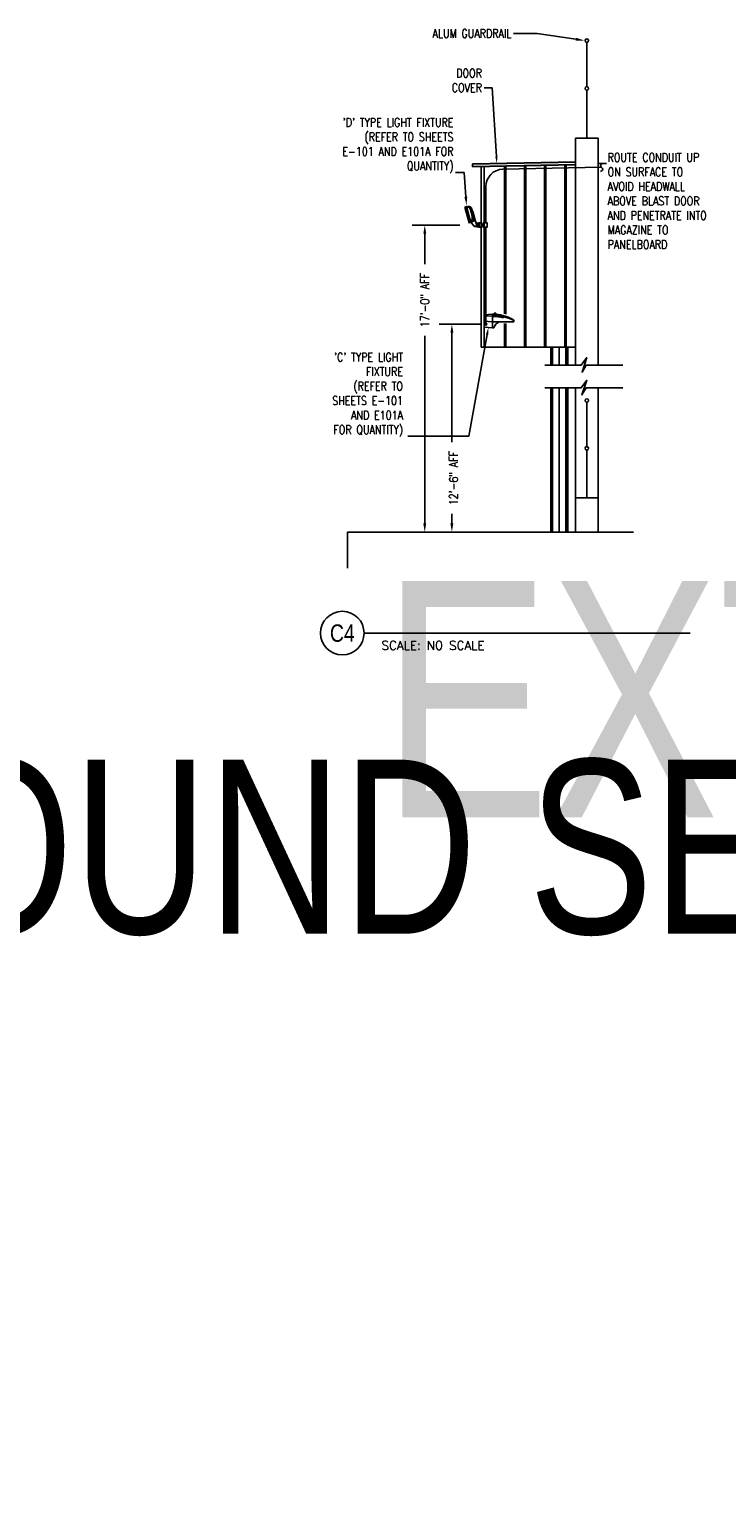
# Model space of a CAD drawing. Header units: inches. Extents: x 0 to 263, y 0 to 45.
# Tile 6 of 8: x 158 to 168, y 23 to 44. Entities that reach past the tile are written whole.
import ezdxf
from ezdxf import colors
from ezdxf.entities.mleader import LeaderData, LeaderLine
from ezdxf.enums import TextEntityAlignment as Align
from ezdxf.math import Vec2, Vec3

# ---------------------------------------------------------------- set-up
doc = ezdxf.new("R2018")
doc.units = ezdxf.units.IN
doc.header["$MEASUREMENT"] = 0
for name, color, linetype in [('E-ANNO-DIMS', 1, 'Continuous'), ('E-ANNO-SYMB', 2, 'Continuous'), ('E-ANNO-TEXT', 2, 'Continuous'), ('E-DETL', 2, 'Continuous'), ('E-DETL-GRPH', 3, 'Continuous'), ('G-Anno-Std-Scrn', 8, 'Continuous')]:
    doc.layers.add(name, color=color, linetype=linetype)
doc.layers.get('0').freeze()
doc.styles.add('Annotative', font='romans.shx', dxfattribs={"width": 0.8})
doc.styles.add('ROMANS', font='ROMANS.shx', dxfattribs={"width": 0.8})
doc.styles.add('Title', font='swiss.ttf', dxfattribs={"height": 0.25})
doc.styles.add('TITLES', font='swiss.ttf', dxfattribs={"width": 0.8})
doc.dimstyles.new('Annotative', dxfattribs={"dimscale": 0, "dimtxt": 0.125, "dimasz": 0.125, "dimexe": 0.18, "dimexo": 0.0625, "dimgap": 0.09, "dimtad": 1, "dimdec": 3, "dimzin": 3, "dimdsep": 46, "dimlunit": 4, "dimtxsty": 'Annotative', "dimcen": 0.09, "dimclrd": 1, "dimclre": 1, "dimclrt": 2, "dimazin": 2, "dimtfac": 1, "dimtdec": 3, "dimtmove": 1, "dimatfit": 3, "dimfxl": 1, "dimtfill": 1, "dimfrac": 2, "dimtolj": 1, "dimtzin": 0, "dimarcsym": 0})

# ---------------------------------------------------------------- blocks, each defined once
blk = doc.blocks.new('*U5')
at = {"lineweight": 30}
blk.add_attdef('TITLE', text='', height=0.25, dxfattribs=at).set_placement((0.25, 0.749), align=Align.TOP_LEFT)
at = {"style": 'Title'}
blk.add_attdef('NUMBER', text='', height=0.25, dxfattribs=at).set_placement((-0.313, 0), align=Align.MIDDLE_CENTER)
blk.add_attdef('SCALE', (0.25, -0.177), '', height=0.0938, dxfattribs=at)
blk = doc.blocks.new('*U6')
blk.add_line((0, 0), (4.678, 0))
blk.add_line((0, 0), (4.678, 0))
blk.add_circle((-0.313, 0), 0.313)
at = {"lineweight": 30}
blk.add_attdef('TITLE', text='', height=0.25, dxfattribs=at).set_placement((0.25, 0.749), align=Align.TOP_LEFT)
at = {"style": 'Title'}
blk.add_attdef('NUMBER', text='', height=0.25, dxfattribs=at).set_placement((-0.313, 0), align=Align.MIDDLE_CENTER)
blk.add_attdef('SCALE', (0.25, -0.177), '', height=0.0938, dxfattribs=at)
blk = doc.blocks.new('*D9')
at = {"layer": 'Defpoints', "color": 0, "transparency": 16777216}
for p in [(164.454, 41.176), (163.887, 36.767), (165.357, 36.767)]:
    blk.add_point(p, dxfattribs=at)
at = {"layer": 'E-ANNO-DIMS', "color": 1, "lineweight": -2, "transparency": 16777216}
for p, q in [((164.392, 41.176), (163.707, 41.176)), ((163.887, 41.051), (163.887, 40.613)), ((163.887, 36.892), (163.887, 39.585)), ((165.295, 36.767), (163.707, 36.767))]:
    blk.add_line(p, q, dxfattribs=at)
at = {"layer": 'E-ANNO-DIMS', "color": 1, "transparency": 16777216}
for points in [[(163.866, 41.051), (163.908, 41.051), (163.887, 41.176)], [(163.866, 36.892), (163.908, 36.892), (163.887, 36.767)]]:
    blk.add_solid(points, dxfattribs=at)
at = {"layer": 'E-ANNO-DIMS', "color": 2, "lineweight": -3, "transparency": 16777216, "insert": (163.887, 40.099), "char_height": 0.125, "attachment_point": 5, "rotation": 90, "style": 'Annotative', "bg_fill": 3, "box_fill_scale": 1.25, "bg_fill_color": 256, "bg_fill_true_color": 13158600, "bg_fill_transparency": 0}
blk.add_mtext('\\A1;17\'-0" AFF', dxfattribs=at)
blk = doc.blocks.new('*D8')
at = {"layer": 'Defpoints', "color": 0, "transparency": 16777216}
for p in [(164.744, 39.755), (164.276, 36.769), (165.292, 36.769)]:
    blk.add_point(p, dxfattribs=at)
at = {"layer": 'E-ANNO-DIMS', "color": 1, "lineweight": -2, "transparency": 16777216}
for p, q in [((164.682, 39.755), (164.096, 39.755)), ((164.276, 39.63), (164.276, 38.057)), ((164.276, 36.894), (164.276, 37.029)), ((165.23, 36.769), (164.096, 36.769))]:
    blk.add_line(p, q, dxfattribs=at)
at = {"layer": 'E-ANNO-DIMS', "color": 1, "transparency": 16777216}
for points in [[(164.255, 39.63), (164.297, 39.63), (164.276, 39.755)], [(164.255, 36.894), (164.297, 36.894), (164.276, 36.769)]]:
    blk.add_solid(points, dxfattribs=at)
at = {"layer": 'E-ANNO-DIMS', "color": 2, "lineweight": -3, "transparency": 16777216, "insert": (164.301, 37.543), "char_height": 0.125, "attachment_point": 5, "rotation": 90, "style": 'Annotative', "bg_fill": 3, "box_fill_scale": 1.25, "bg_fill_color": 256, "bg_fill_true_color": 13158600, "bg_fill_transparency": 0}
blk.add_mtext('\\A1;12\'-6" AFF', dxfattribs=at)

msp = doc.modelspace()

# ---------------------------------------------------------------- linework, layer by layer
at = {"layer": 'E-DETL', "lineweight": -3}
msp.add_open_spline([(166.4372, 42.0632), (166.4282, 42.0529), (166.4116, 42.0435), (166.4103, 42.0324), (166.4093, 42.0234), (166.4207, 42.013), (166.4259, 42.0033), (166.4313, 41.9933), (166.4434, 41.982), (166.4419, 41.9731), (166.4401, 41.9619), (166.4214, 41.9536), (166.4111, 41.9438)], degree=3, knots=[0, 0, 0, 0, 0.5537121, 0.5537121, 0.5537121, 1, 1, 1, 1.446153, 1.446153, 1.446153, 2, 2, 2, 2], dxfattribs=at)
at = {"layer": 'E-DETL-GRPH', "lineweight": -3}
for p, q in [((164.4634, 41.4281), (164.4882, 41.4349)), ((164.486, 41.4383), (164.5056, 41.4436)), ((164.5646, 41.3661), (164.5781, 41.3692)), ((164.5906, 41.2909), (164.582, 41.3225)), ((164.5854, 41.2854), (164.5902, 41.2895))]:
    msp.add_line(p, q, dxfattribs=at)
for points in [[(165.6094, 39.1663), (166.1322, 39.1663), (166.2115, 39.2741), (166.1444, 39.0625), (166.2054, 39.1663), (166.7323, 39.1663)], [(165.6094, 38.8417), (166.1322, 38.8417), (166.2115, 38.9495), (166.1423, 38.738), (166.2054, 38.8417), (166.7323, 38.8417)]]:
    msp.add_lwpolyline(points, dxfattribs=at)
for centre, radius, start, end in [((164.4986, 41.3967), 0.0396, 27.35964, 105.21349), ((164.5015, 41.3936), 0.0473, 65.14483, 101.51224), ((164.5174, 41.3961), 0.049, 74.06991, 103.99167), ((164.5062, 41.4004), 0.0392, 28.22, 67.20121), ((164.5166, 41.4016), 0.0439, 38.59272, 71.15215), ((164.1993, 41.256), 0.3704, 18.75846, 25.42181), ((164.2329, 41.2478), 0.3522, 12.81207, 29.06063), ((164.4828, 41.3782), 0.085, 25.26691, 36.72175), ((164.287, 41.2772), 0.3053, 17.62813, 26.72208), ((164.5805, 41.3219), 0.00164, 22.97613, 164.13506), ((164.6877, 41.3223), 0.1088, 180.01787, 199.81557), ((164.589, 41.2906), 0.00168, 318.14797, 11.32633)]:
    msp.add_arc(centre, radius, start, end, dxfattribs=at)
at = {"layer": 'G-Anno-Std-Scrn', "lineweight": -3}
for p, q in [((166.2136, 43.1643), (166.2136, 43.8003)), ((166.2136, 43.1135), (166.2136, 42.4266)), ((166.3776, 42.4266), (166.0497, 42.4266)), ((166.0497, 42.4266), (166.0497, 39.1657)), ((166.3776, 39.1663), (166.3776, 42.4266)), ((166.0497, 42.0851), (164.5743, 42.0545)), ((164.5743, 42.0504), (166.0497, 42.081)), ((164.5743, 42.0545), (164.5743, 42.0135)), ((164.5743, 42.0176), (166.0497, 42.0482)), ((164.5743, 42.0135), (166.0497, 42.0441)), ((165.6079, 42.035), (165.6079, 39.4212)), ((165.626, 42.0353), (165.626, 39.4212)), ((165.8964, 42.0409), (165.8964, 39.4212)), ((165.9145, 42.0413), (165.9145, 39.4212)), ((166.3776, 42.0626), (166.6729, 42.0626)), ((165.6947, 39.1663), (165.6947, 39.4212)), ((165.7084, 39.1663), (165.7084, 39.4212)), ((165.722, 39.4212), (165.722, 39.1663)), ((165.8177, 39.1663), (165.8177, 39.4212)), ((165.9133, 39.4212), (165.9133, 39.1663)), ((165.927, 39.1663), (165.927, 39.4212)), ((165.9406, 39.1663), (165.9406, 39.4212)), ((165.6947, 38.8417), (165.6947, 36.7688)), ((165.7084, 38.8417), (165.7084, 36.7688)), ((165.722, 36.7688), (165.722, 38.8417)), ((165.8177, 38.8417), (165.8177, 36.7688)), ((165.9133, 36.7688), (165.9133, 38.8417)), ((165.927, 38.8417), (165.927, 36.7688)), ((165.9406, 38.8417), (165.9406, 36.7688)), ((166.0497, 36.7688), (166.0497, 38.8417)), ((166.3776, 38.8417), (166.3776, 36.7688)), ((166.2136, 37.9967), (166.2136, 38.6326)), ((166.2136, 37.9458), (166.2136, 37.259)), ((166.0497, 37.259), (166.3776, 37.259)), ((162.7779, 36.7688), (166.8823, 36.7688)), ((162.7779, 36.7688), (162.7779, 36.2494))]:
    msp.add_line(p, q, dxfattribs=at)
for centre in [(166.2136, 43.8257), (166.2136, 43.1389), (166.2136, 38.658), (166.2136, 37.9712)]:
    msp.add_circle(centre, 0.0254, dxfattribs=at)

# ---------------------------------------------------------------- block references
at = {"layer": 'E-ANNO-SYMB', "lineweight": -3}
ref = msp.add_blockref('*U5', (145.8117, 36.9185), dxfattribs=at)
lines = msp.add_mtext('\\W0.8000;\\PECM GROUND SECTION (TYPICAL)', dxfattribs={"layer": '0', "insert": (146.0617, 37.6679), "char_height": 2.5, "attachment_point": 1})
ref.add_attrib('TITLE', '', (146.0617, 37.6679)).embed_mtext(lines)
ref = msp.add_blockref('*U6', (163.0164, 35.3172), dxfattribs=at)
ref.add_attrib('SCALE', 'SCALE: NO SCALE', dxfattribs={"layer": '0', "height": 0.125, "style": 'ROMANS'}).set_placement((163.2664, 35.1404), align=Align.MIDDLE_LEFT)
lines = msp.add_mtext('\\W0.8000;EXTERIOR WALL MOUNTED LIGHTING ', dxfattribs={"layer": '0', "insert": (163.2664, 36.0666), "char_height": 3.392351, "attachment_point": 1})
ref.add_attrib('TITLE', '', (163.2664, 36.0666)).embed_mtext(lines)
ref.add_attrib('NUMBER', 'C4', dxfattribs={"layer": '0', "height": 0.25, "style": 'TITLES', "width": 0.796875}).set_placement((162.7038, 35.3172), align=Align.MIDDLE_CENTER)

# ---------------------------------------------------------------- leaders
at = {"layer": 'E-ANNO-TEXT', "lineweight": -3}
ml = msp.add_multileader_mtext('Standard', dxfattribs=at)
ml.set_content('ALUM GUARDRAIL', color=256, style='Annotative')
ml.set_leader_properties(color=1, linetype='ByLayer', lineweight=-1)
ml.build(insert=Vec2(0, 0))
ml.multileader.update_dxf_attribs({"text_right_attachment_type": 3, "dogleg_length": 0.34, "arrow_head_size": 0.125})
ctx = ml.context
ctx.base_point, ctx.char_height, ctx.arrow_head_size, ctx.landing_gap_size, ctx.plane_origin = Vec3(163.8272, 43.9276), 0.125, 0.125, 0.0312, Vec3(164.7613, 45.3954)
ctx.right_attachment, ctx.text_align_type = 3, 2
notes = []
notes.append((ctx, [(1, (1, 1, 0), (165.5011, 43.9276), (-1, 0), 0.34, [(0, [(166.1785, 43.8274)], 0, [])])]))
ctx.mtext.insert, ctx.mtext.width, ctx.mtext.alignment, ctx.mtext.flow_direction = Vec3(165.1298, 43.9901), 1.27744, 3, 5
ml = msp.add_multileader_mtext('Standard', dxfattribs=at)
ml.set_content('DOOR COVER', color=256, style='Annotative')
ml.set_leader_properties(color=1, linetype='ByLayer', lineweight=-1)
ml.build(insert=Vec2(0, 0))
ml.multileader.update_dxf_attribs({"text_right_attachment_type": 3, "dogleg_length": 0.36, "arrow_head_size": 0.1})
ctx = ml.context
ctx.base_point, ctx.char_height, ctx.arrow_head_size, ctx.landing_gap_size, ctx.plane_origin = Vec3(164.2239, 43.3577), 0.125, 0.1, 0.0312, Vec3(163.5284, 44.0558)
ctx.right_attachment, ctx.text_align_type = 3, 2
notes.append((ctx, [(1, (1, 1, 0), (164.8531, 43.1493), (-1, 0), 0.1143, [(0, [(164.9213, 42.0617)], 0, [])])]))
ctx.mtext.insert, ctx.mtext.width, ctx.mtext.alignment, ctx.mtext.flow_direction = Vec3(164.7075, 43.4202), 0.726455, 3, 5
ml = msp.add_multileader_mtext('Standard', dxfattribs=at)
ml.set_content("'D' TYPE LIGHT FIXTURE\\P(REFER TO SHEETS \\PE-101 AND E101A FOR QUANTITY)", color=256, style='Annotative')
ml.set_leader_properties(color=1, linetype='ByLayer', lineweight=-1)
ml.build(insert=Vec2(0, 0))
ml.multileader.update_dxf_attribs({"text_right_attachment_type": 3, "dogleg_length": 0.34, "arrow_head_size": 0.125})
ctx = ml.context
ctx.base_point, ctx.char_height, ctx.arrow_head_size, ctx.landing_gap_size, ctx.plane_origin = Vec3(162.4583, 42.6303), 0.125, 0.125, 0.0312, Vec3(164.9129, 42.5313)
ctx.right_attachment, ctx.text_align_type = 3, 2
notes.append((ctx, [(0, (1, 1, 0), (164.4503, 41.9339), (-1, 0), 0.1199, [(0, [(164.4857, 41.4581)], 0, [])])]))
ctx.mtext.insert, ctx.mtext.width, ctx.mtext.alignment, ctx.mtext.flow_direction = Vec3(164.2991, 42.7137), 1.829821, 3, 5
for ctx, leaders in notes:
    for number, flags, end, landing, length, lines in leaders:
        leader = LeaderData()
        leader.index, (leader.has_last_leader_line, leader.has_dogleg_vector, leader.attachment_direction) = number, flags
        leader.last_leader_point, leader.dogleg_vector, leader.dogleg_length = Vec3(end), Vec3(landing), length
        for number, points, colour, breaks in lines:
            line = LeaderLine()
            line.index, line.vertices, line.color, line.breaks = number, Vec3.list(points), colors.encode_raw_color(colour), breaks
            leader.lines.append(line)
        ctx.leaders.append(leader)

# ---------------------------------------------------------------- next in the draw order: dimensions: what is measured, and where the dimension line sits
at = {"layer": 'E-ANNO-DIMS', "lineweight": -3}
dim = msp.add_linear_dim(base=(163.8872, 36.7675), p1=(164.4541, 41.1761), p2=(165.3571, 36.7675), angle=90, text='17\'-0" AFF', dimstyle='Annotative', override={"dimpost": '\\X'}, dxfattribs=at)
dim.commit()
dim.dimension.update_dxf_attribs({"geometry": '*D9', "text_midpoint": (163.8868, 40.099), "dimtype": 160, "text_rotation": 90})

# ---------------------------------------------------------------- next in the draw order: linework, layer by layer
at = {"layer": 'E-DETL', "lineweight": -3}
msp.add_lwpolyline([(164.7633, 41.2097), (164.7633, 41.7287, -0.4080958), (165.008, 41.9787), (166.4228, 42.0083)], format="xyb", dxfattribs=at)
msp.add_lwpolyline([(164.7234, 41.2097), (164.7808, 41.2097), (164.7808, 41.1453), (164.7234, 41.1453)], close=True, dxfattribs=at)
at = {"layer": 'E-DETL-GRPH', "lineweight": -3}
for p, q in [((164.4713, 41.4383), (164.5336, 41.2108)), ((164.4796, 41.4411), (164.542, 41.2132)), ((164.5165, 41.2343), (164.5463, 41.2424)), ((164.5666, 41.2718), (164.5842, 41.2724)), ((164.6117, 41.2467), (164.578, 41.3696)), ((164.5842, 41.2724), (164.5969, 41.2771)), ((164.6097, 41.2457), (164.5937, 41.3042)), ((164.5425, 41.2133), (164.5429, 41.2125)), ((164.6392, 41.1486), (164.6392, 41.2067)), ((164.6474, 41.147), (164.6474, 41.2081)), ((164.6531, 41.1459), (164.6531, 41.2091)), ((164.6664, 41.145), (164.6664, 41.2101)), ((164.8609, 39.8748), (164.7389, 39.8685)), ((164.9057, 39.8965), (164.861, 39.8965)), ((164.8959, 39.8736), (164.861, 39.8736))]:
    msp.add_line(p, q, dxfattribs=at)
msp.add_lwpolyline([(164.4612, 41.436), (164.4849, 41.4425), (164.5473, 41.2146), (164.5236, 41.2081)], close=True, dxfattribs=at)
msp.add_lwpolyline([(164.5919, 41.165), (164.5536, 41.2144), (164.6116, 41.2466), (164.6311, 41.1854, -0.8606004)], format="xyb", close=True, dxfattribs=at)
msp.add_lwpolyline([(164.5891, 41.1686, 0.2578236), (164.606, 41.1551), (164.6589, 41.1448), (164.6964, 41.1458), (164.6964, 41.2097), (164.6591, 41.2102), (164.6251, 41.2042)], format="xyb", dxfattribs=at)
for points in [[(164.6964, 41.1903), (164.7234, 41.1896), (164.7234, 41.1659), (164.6964, 41.1651)], [(164.9069, 39.8964), (164.9069, 39.9105), (164.8849, 39.9105), (164.8849, 39.8965)]]:
    msp.add_lwpolyline(points, dxfattribs=at)
for centre in [(164.6296, 41.2008), (164.6356, 41.1627), (164.6364, 41.183)]:
    msp.add_circle(centre, 0.00198, dxfattribs=at)
for centre, radius, start, end in [((164.5282, 41.2796), 0.0687, 282.28918, 357.83884), ((164.5344, 41.2723), 0.0321, 291.70394, 359.12146), ((164.5288, 41.2706), 0.0558, 288.38292, 341.11315), ((164.2622, 41.2759), 0.3044, 359.23286, 19.0338), ((164.1975, 41.2432), 0.3877, 5.06227, 12.31787), ((164.5279, 41.2697), 0.0563, 342.3019, 7.87793), ((164.1964, 41.2437), 0.4019, 4.7666, 12.35247), ((164.6203, 41.1583), 0.00198, 29.96681, 204.88008)]:
    msp.add_arc(centre, radius, start, end, dxfattribs=at)
at = {"layer": 'G-Anno-Std-Scrn', "lineweight": -3}
for p, q in [((165.0309, 42.023), (165.0309, 39.9017)), ((165.0489, 42.0233), (165.0489, 39.8971))]:
    msp.add_line(p, q, dxfattribs=at)

# ---------------------------------------------------------------- next in the draw order: dimensions: what is measured, and where the dimension line sits
at = {"layer": 'E-ANNO-DIMS', "lineweight": -3}
dim = msp.add_linear_dim(base=(164.2761, 36.7688), p1=(164.7444, 39.7554), p2=(165.2923, 36.7688), angle=90, text='12\'-6" AFF', dimstyle='Annotative', override={"dimpost": '\\X'}, dxfattribs=at)
dim.commit()
dim.dimension.update_dxf_attribs({"geometry": '*D8', "text_midpoint": (164.3006, 37.543), "dimtype": 160, "text_rotation": 90})

# ---------------------------------------------------------------- next in the draw order: linework, layer by layer
at = {"layer": 'E-DETL', "lineweight": -3}
msp.add_lwpolyline([(164.7633, 39.7553), (164.7633, 41.1453)], dxfattribs=at)
at = {"layer": 'E-DETL-GRPH', "lineweight": -3}
for p, q in [((164.8604, 39.7896), (164.7389, 39.7982)), ((165.1664, 39.7891), (164.861, 39.7891)), ((165.0118, 39.8466), (165.0118, 39.8783)), ((165.1664, 39.7891), (165.1664, 39.8112)), ((164.7607, 39.7553), (164.7487, 39.7553)), ((164.7633, 39.7699), (164.7633, 39.7578)), ((164.7633, 39.7527), (164.7633, 39.7407)), ((164.7658, 39.7553), (164.7779, 39.7553)), ((164.8806, 39.7018), (164.861, 39.7018))]:
    msp.add_line(p, q, dxfattribs=at)
msp.add_lwpolyline([(164.861, 39.8965), (164.861, 39.7018), (164.7389, 39.7096), (164.7389, 39.8898)], close=True, dxfattribs=at)
msp.add_circle((164.7633, 39.7553), 0.0146, dxfattribs=at)
for centre, radius, start, end in [((164.8566, 39.1113), 0.7515, 78.07467, 89.65784), ((164.9976, 39.6767), 0.1197, 110.20933, 167.91675), ((164.8757, 39.2255), 0.6483, 63.35973, 88.21387), ((164.8616, 39.3203), 0.5779, 58.16166, 85.62456)]:
    msp.add_arc(centre, radius, start, end, dxfattribs=at)
at = {"layer": 'G-Anno-Std-Scrn', "lineweight": -3}
for p, q in [((164.6973, 39.4212), (164.6973, 42.016)), ((164.7383, 42.0169), (164.7383, 39.4212)), ((165.3194, 42.029), (165.3194, 39.4212)), ((165.3374, 42.0293), (165.3374, 39.4212)), ((165.0309, 39.7655), (165.0309, 39.4212)), ((165.0489, 39.7655), (165.0489, 39.4212)), ((166.0497, 39.4212), (164.6973, 39.4212))]:
    msp.add_line(p, q, dxfattribs=at)

# ---------------------------------------------------------------- next in the draw order: leaders
at = {"layer": 'E-ANNO-TEXT', "lineweight": -3}
ml = msp.add_multileader_mtext('Standard', dxfattribs=at)
ml.set_content("'C' TYPE LIGHT FIXTURE (REFER TO SHEETS E-101 AND E101A FOR QUANTITY)", color=256, style='Annotative')
ml.set_leader_properties(color=1, linetype='ByLayer', lineweight=-1)
ml.build(insert=Vec2(0, 0))
ml.multileader.update_dxf_attribs({"text_right_attachment_type": 3, "dogleg_length": 0.1143, "arrow_head_size": 0.1})
ctx = ml.context
ctx.base_point, ctx.char_height, ctx.arrow_head_size, ctx.landing_gap_size, ctx.plane_origin = Vec3(162.4071, 39.2597), 0.125, 0.1, 0.072, Vec3(164.0431, 39.6471)
ctx.right_attachment, ctx.text_align_type = 3, 2
notes = []
notes.append((ctx, [(0, (1, 1, 0), (164.5207, 38.1466), (-1, 0), 0.8744, [(0, [(164.8, 39.7057)], 0, [])])]))
ctx.mtext.insert, ctx.mtext.width, ctx.mtext.alignment, ctx.mtext.flow_direction = Vec3(163.5743, 39.3431), 1.117413, 3, 5
for ctx, leaders in notes:
    for number, flags, end, landing, length, lines in leaders:
        leader = LeaderData()
        leader.index, (leader.has_last_leader_line, leader.has_dogleg_vector, leader.attachment_direction) = number, flags
        leader.last_leader_point, leader.dogleg_vector, leader.dogleg_length = Vec3(end), Vec3(landing), length
        for number, points, colour, breaks in lines:
            line = LeaderLine()
            line.index, line.vertices, line.color, line.breaks = number, Vec3.list(points), colors.encode_raw_color(colour), breaks
            leader.lines.append(line)
        ctx.leaders.append(leader)

# ---------------------------------------------------------------- next in the draw order: leaders
ml = msp.add_multileader_mtext('Standard', dxfattribs=at)
ml.set_content('ROUTE CONDUIT UP ON SURFACE TO AVOID HEADWALL ABOVE BLAST DOOR AND PENETRATE INTO MAGAZINE TO PANELBOARD', color=256, style='Annotative')
ml.set_leader_properties(color=1, linetype='ByLayer', lineweight=-1)
ml.build(insert=Vec2(0, 0))
ml.multileader.update_dxf_attribs({"text_right_attachment_type": 3, "dogleg_length": 0.34, "arrow_head_size": 0.125})
ctx = ml.context
ctx.base_point, ctx.char_height, ctx.arrow_head_size, ctx.landing_gap_size, ctx.plane_origin = Vec3(166.4804, 42.1483), 0.125, 0.125, 0.0312, Vec3(166.4846, 42.0893)
ctx.right_attachment = 3
notes = []
notes.append((ctx, [(0, (0, 0, 0), (0, 0), (1, 0), 1, [])]))
ctx.mtext.insert, ctx.mtext.width, ctx.mtext.flow_direction = Vec3(166.5116, 42.2108), 1.565668, 5
ctx.mtext.has_bg_fill, ctx.mtext.bg_color, ctx.mtext.bg_scale_factor, ctx.mtext.bg_transparency, ctx.mtext.use_window_bg_color = 1, -1073741824, 1.1, 0, 1
for ctx, leaders in notes:
    for number, flags, end, landing, length, lines in leaders:
        leader = LeaderData()
        leader.index, (leader.has_last_leader_line, leader.has_dogleg_vector, leader.attachment_direction) = number, flags
        leader.last_leader_point, leader.dogleg_vector, leader.dogleg_length = Vec3(end), Vec3(landing), length
        for number, points, colour, breaks in lines:
            line = LeaderLine()
            line.index, line.vertices, line.color, line.breaks = number, Vec3.list(points), colors.encode_raw_color(colour), breaks
            leader.lines.append(line)
        ctx.leaders.append(leader)

doc.saveas('drawing.dxf')
